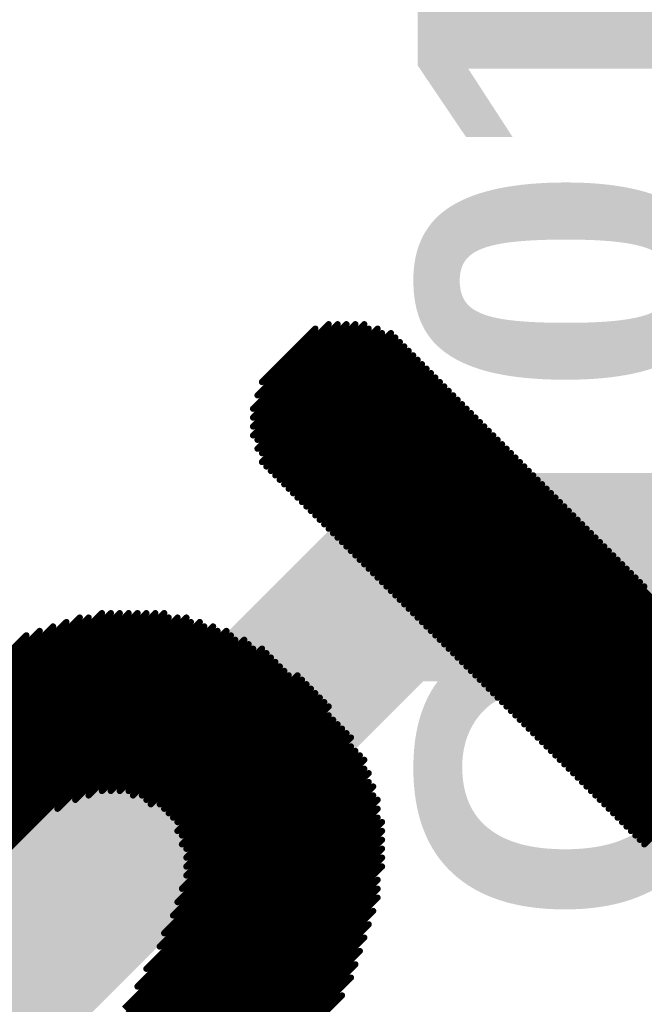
# Model space of a CAD drawing. Header units: inches. Extents: x -60 to 68, y -60 to 60.
# Tile 36 of 78: x -35.02 to -32.49, y 35.94 to 39.91. Entities that reach past the tile are written whole.
import ezdxf

# ---------------------------------------------------------------- set-up
doc = ezdxf.new("R2010")
doc.units = ezdxf.units.IN
for name, color, linetype in [('Bottom Overlay', 54, 'Continuous'), ('PENTA', 56, 'Continuous'), ('Top Copper', 1, 'Continuous'), ('Top Overlay', 2, 'Continuous')]:
    doc.layers.add(name, color=color, linetype=linetype)
doc.styles.add('Arial_Bold', font='txt', dxfattribs={"height": 0.2})

# ---------------------------------------------------------------- blocks, each defined once
blk = doc.blocks.new('LOGO_MSM_B_74')
at = {"layer": 'Bottom Overlay'}
for points in [[(3.6957, 1.7018, 0.0254, 0.0254, 0), (4.1021, 1.7018, 0.0254, 0.0254, 0)], [(3.7465, 1.7272, 0.0254, 0.0254, 0), (4.0513, 1.7272, 0.0254, 0.0254, 0)], [(1.0541, 1.6764, 0.0254, 0.0254, 0), (2.3495, 1.6764, 0.0254, 0.0254, 0)], [(3.6449, 1.6764, 0.0254, 0.0254, 0), (4.1275, 1.6764, 0.0254, 0.0254, 0)], [(0.9017, 1.6256, 0.0254, 0.0254, 0), (2.4511, 1.6256, 0.0254, 0.0254, 0)], [(0.9779, 1.651, 0.0254, 0.0254, 0), (2.4003, 1.651, 0.0254, 0.0254, 0)], [(3.5941, 1.6256, 0.0254, 0.0254, 0), (4.1783, 1.6256, 0.0254, 0.0254, 0)], [(3.6195, 1.651, 0.0254, 0.0254, 0), (4.1529, 1.651, 0.0254, 0.0254, 0)], [(0.8509, 1.6002, 0.0254, 0.0254, 0), (2.5019, 1.6002, 0.0254, 0.0254, 0)], [(3.5687, 1.6002, 0.0254, 0.0254, 0), (4.2037, 1.6002, 0.0254, 0.0254, 0)], [(0.7239, 1.5494, 0.0254, 0.0254, 0), (2.5781, 1.5494, 0.0254, 0.0254, 0)], [(0.8001, 1.5748, 0.0254, 0.0254, 0), (2.5527, 1.5748, 0.0254, 0.0254, 0)], [(3.5433, 1.5494, 0.0254, 0.0254, 0), (4.2291, 1.5494, 0.0254, 0.0254, 0)], [(3.5687, 1.5748, 0.0254, 0.0254, 0), (4.2037, 1.5748, 0.0254, 0.0254, 0)], [(0.6731, 1.524, 0.0254, 0.0254, 0), (2.6289, 1.524, 0.0254, 0.0254, 0)], [(3.5433, 1.524, 0.0254, 0.0254, 0), (4.2291, 1.524, 0.0254, 0.0254, 0)], [(0.5969, 1.4732, 0.0254, 0.0254, 0), (2.6797, 1.4732, 0.0254, 0.0254, 0)], [(0.6477, 1.4986, 0.0254, 0.0254, 0), (2.6543, 1.4986, 0.0254, 0.0254, 0)], [(3.5179, 1.4986, 0.0254, 0.0254, 0), (4.2545, 1.4986, 0.0254, 0.0254, 0)], [(3.5179, 1.4732, 0.0254, 0.0254, 0), (4.2545, 1.4732, 0.0254, 0.0254, 0)], [(0.5207, 1.4224, 0.0254, 0.0254, 0), (2.7305, 1.4224, 0.0254, 0.0254, 0)], [(0.5461, 1.4478, 0.0254, 0.0254, 0), (2.7051, 1.4478, 0.0254, 0.0254, 0)], [(3.5179, 1.4478, 0.0254, 0.0254, 0), (4.2545, 1.4478, 0.0254, 0.0254, 0)], [(3.5179, 1.4224, 0.0254, 0.0254, 0), (4.2545, 1.4224, 0.0254, 0.0254, 0)], [(0.4699, 1.397, 0.0254, 0.0254, 0), (2.7559, 1.397, 0.0254, 0.0254, 0)], [(3.5179, 1.397, 0.0254, 0.0254, 0), (4.2545, 1.397, 0.0254, 0.0254, 0)], [(0.3937, 1.3462, 0.0254, 0.0254, 0), (2.8067, 1.3462, 0.0254, 0.0254, 0)], [(0.4445, 1.3716, 0.0254, 0.0254, 0), (2.7813, 1.3716, 0.0254, 0.0254, 0)], [(3.5179, 1.3716, 0.0254, 0.0254, 0), (4.2545, 1.3716, 0.0254, 0.0254, 0)], [(3.5179, 1.3462, 0.0254, 0.0254, 0), (4.2545, 1.3462, 0.0254, 0.0254, 0)], [(0.3683, 1.3208, 0.0254, 0.0254, 0), (2.8067, 1.3208, 0.0254, 0.0254, 0)], [(3.5179, 1.3208, 0.0254, 0.0254, 0), (4.2545, 1.3208, 0.0254, 0.0254, 0)], [(0.3429, 1.2954, 0.0254, 0.0254, 0), (2.8321, 1.2954, 0.0254, 0.0254, 0)], [(0.3429, 1.27, 0.0254, 0.0254, 0), (2.8575, 1.27, 0.0254, 0.0254, 0)], [(3.5179, 1.2954, 0.0254, 0.0254, 0), (4.2545, 1.2954, 0.0254, 0.0254, 0)], [(3.5179, 1.27, 0.0254, 0.0254, 0), (4.2545, 1.27, 0.0254, 0.0254, 0)], [(0.3175, 1.2446, 0.0254, 0.0254, 0), (2.8575, 1.2446, 0.0254, 0.0254, 0)], [(3.5179, 1.2446, 0.0254, 0.0254, 0), (4.2545, 1.2446, 0.0254, 0.0254, 0)], [(0.2921, 1.1938, 0.0254, 0.0254, 0), (2.8829, 1.1938, 0.0254, 0.0254, 0)], [(0.3175, 1.2192, 0.0254, 0.0254, 0), (2.8829, 1.2192, 0.0254, 0.0254, 0)], [(3.5179, 1.2192, 0.0254, 0.0254, 0), (4.2545, 1.2192, 0.0254, 0.0254, 0)], [(3.5179, 1.1938, 0.0254, 0.0254, 0), (4.2545, 1.1938, 0.0254, 0.0254, 0)], [(0.2921, 1.1684, 0.0254, 0.0254, 0), (2.9083, 1.1684, 0.0254, 0.0254, 0)], [(0.2921, 1.143, 0.0254, 0.0254, 0), (2.9083, 1.143, 0.0254, 0.0254, 0)], [(3.5179, 1.1684, 0.0254, 0.0254, 0), (4.2545, 1.1684, 0.0254, 0.0254, 0)], [(3.5179, 1.143, 0.0254, 0.0254, 0), (4.2545, 1.143, 0.0254, 0.0254, 0)], [(0.2921, 1.1176, 0.0254, 0.0254, 0), (2.9337, 1.1176, 0.0254, 0.0254, 0)], [(3.5179, 1.1176, 0.0254, 0.0254, 0), (4.2545, 1.1176, 0.0254, 0.0254, 0)], [(1.9431, 1.0922, 0.0254, 0.0254, 0), (2.9337, 1.0922, 0.0254, 0.0254, 0)], [(2.0193, 1.0668, 0.0254, 0.0254, 0), (2.9337, 1.0668, 0.0254, 0.0254, 0)], [(3.5179, 1.0922, 0.0254, 0.0254, 0), (4.2545, 1.0922, 0.0254, 0.0254, 0)], [(3.5179, 1.0668, 0.0254, 0.0254, 0), (4.2545, 1.0668, 0.0254, 0.0254, 0)], [(2.0701, 1.0414, 0.0254, 0.0254, 0), (2.9591, 1.0414, 0.0254, 0.0254, 0)], [(3.5179, 1.0414, 0.0254, 0.0254, 0), (4.2545, 1.0414, 0.0254, 0.0254, 0)], [(2.1209, 1.016, 0.0254, 0.0254, 0), (2.9591, 1.016, 0.0254, 0.0254, 0)], [(2.1463, 0.9906, 0.0254, 0.0254, 0), (2.9591, 0.9906, 0.0254, 0.0254, 0)], [(3.5179, 1.016, 0.0254, 0.0254, 0), (4.2545, 1.016, 0.0254, 0.0254, 0)], [(3.5179, 0.9906, 0.0254, 0.0254, 0), (4.2545, 0.9906, 0.0254, 0.0254, 0)], [(2.1717, 0.9652, 0.0254, 0.0254, 0), (2.9845, 0.9652, 0.0254, 0.0254, 0)], [(3.5179, 0.9652, 0.0254, 0.0254, 0), (4.2545, 0.9652, 0.0254, 0.0254, 0)], [(2.1971, 0.9398, 0.0254, 0.0254, 0), (2.9845, 0.9398, 0.0254, 0.0254, 0)], [(2.1971, 0.9144, 0.0254, 0.0254, 0), (2.9845, 0.9144, 0.0254, 0.0254, 0)], [(3.5179, 0.9398, 0.0254, 0.0254, 0), (4.2545, 0.9398, 0.0254, 0.0254, 0)], [(3.5179, 0.9144, 0.0254, 0.0254, 0), (4.2545, 0.9144, 0.0254, 0.0254, 0)], [(2.2225, 0.889, 0.0254, 0.0254, 0), (2.9845, 0.889, 0.0254, 0.0254, 0)], [(2.2225, 0.8636, 0.0254, 0.0254, 0), (2.9845, 0.8636, 0.0254, 0.0254, 0)], [(3.5179, 0.889, 0.0254, 0.0254, 0), (4.2545, 0.889, 0.0254, 0.0254, 0)], [(3.5179, 0.8636, 0.0254, 0.0254, 0), (4.2545, 0.8636, 0.0254, 0.0254, 0)], [(2.2225, 0.8382, 0.0254, 0.0254, 0), (2.9845, 0.8382, 0.0254, 0.0254, 0)], [(3.5179, 0.8382, 0.0254, 0.0254, 0), (4.2545, 0.8382, 0.0254, 0.0254, 0)], [(2.2479, 0.8128, 0.0254, 0.0254, 0), (2.9845, 0.8128, 0.0254, 0.0254, 0)], [(2.2479, 0.7874, 0.0254, 0.0254, 0), (3.0099, 0.7874, 0.0254, 0.0254, 0)], [(3.5179, 0.8128, 0.0254, 0.0254, 0), (4.2545, 0.8128, 0.0254, 0.0254, 0)], [(3.5179, 0.7874, 0.0254, 0.0254, 0), (4.2545, 0.7874, 0.0254, 0.0254, 0)], [(2.2479, 0.762, 0.0254, 0.0254, 0), (3.0099, 0.762, 0.0254, 0.0254, 0)], [(3.5179, 0.762, 0.0254, 0.0254, 0), (4.2545, 0.762, 0.0254, 0.0254, 0)], [(2.2479, 0.7366, 0.0254, 0.0254, 0), (3.0099, 0.7366, 0.0254, 0.0254, 0)], [(2.2479, 0.7112, 0.0254, 0.0254, 0), (3.0099, 0.7112, 0.0254, 0.0254, 0)], [(3.5179, 0.7366, 0.0254, 0.0254, 0), (4.2545, 0.7366, 0.0254, 0.0254, 0)], [(3.5179, 0.7112, 0.0254, 0.0254, 0), (4.2545, 0.7112, 0.0254, 0.0254, 0)], [(2.2225, 0.6858, 0.0254, 0.0254, 0), (3.0099, 0.6858, 0.0254, 0.0254, 0)], [(3.5179, 0.6858, 0.0254, 0.0254, 0), (4.2545, 0.6858, 0.0254, 0.0254, 0)], [(2.1971, 0.635, 0.0254, 0.0254, 0), (3.0099, 0.635, 0.0254, 0.0254, 0)], [(2.2225, 0.6604, 0.0254, 0.0254, 0), (3.0099, 0.6604, 0.0254, 0.0254, 0)], [(3.5179, 0.6604, 0.0254, 0.0254, 0), (4.2545, 0.6604, 0.0254, 0.0254, 0)], [(3.5179, 0.635, 0.0254, 0.0254, 0), (4.2545, 0.635, 0.0254, 0.0254, 0)], [(2.1717, 0.5842, 0.0254, 0.0254, 0), (2.9845, 0.5842, 0.0254, 0.0254, 0)], [(2.1971, 0.6096, 0.0254, 0.0254, 0), (3.0099, 0.6096, 0.0254, 0.0254, 0)], [(3.5179, 0.6096, 0.0254, 0.0254, 0), (4.2545, 0.6096, 0.0254, 0.0254, 0)], [(3.5179, 0.5842, 0.0254, 0.0254, 0), (4.2545, 0.5842, 0.0254, 0.0254, 0)], [(2.1463, 0.5588, 0.0254, 0.0254, 0), (2.9845, 0.5588, 0.0254, 0.0254, 0)], [(3.5179, 0.5588, 0.0254, 0.0254, 0), (4.2545, 0.5588, 0.0254, 0.0254, 0)], [(2.0701, 0.508, 0.0254, 0.0254, 0), (2.9845, 0.508, 0.0254, 0.0254, 0)], [(2.1209, 0.5334, 0.0254, 0.0254, 0), (2.9845, 0.5334, 0.0254, 0.0254, 0)], [(3.5179, 0.5334, 0.0254, 0.0254, 0), (4.2545, 0.5334, 0.0254, 0.0254, 0)], [(3.5179, 0.508, 0.0254, 0.0254, 0), (4.2545, 0.508, 0.0254, 0.0254, 0)], [(2.0193, 0.4826, 0.0254, 0.0254, 0), (2.9845, 0.4826, 0.0254, 0.0254, 0)], [(3.5179, 0.4826, 0.0254, 0.0254, 0), (4.2545, 0.4826, 0.0254, 0.0254, 0)], [(1.8923, 0.4318, 0.0254, 0.0254, 0), (2.9591, 0.4318, 0.0254, 0.0254, 0)], [(1.9685, 0.4572, 0.0254, 0.0254, 0), (2.9845, 0.4572, 0.0254, 0.0254, 0)], [(3.5179, 0.4572, 0.0254, 0.0254, 0), (4.2545, 0.4572, 0.0254, 0.0254, 0)], [(3.5179, 0.4318, 0.0254, 0.0254, 0), (4.2545, 0.4318, 0.0254, 0.0254, 0)], [(1.8415, 0.4064, 0.0254, 0.0254, 0), (2.9591, 0.4064, 0.0254, 0.0254, 0)], [(3.5179, 0.4064, 0.0254, 0.0254, 0), (4.2545, 0.4064, 0.0254, 0.0254, 0)], [(1.6637, 0.3556, 0.0254, 0.0254, 0), (2.9591, 0.3556, 0.0254, 0.0254, 0)], [(1.7399, 0.381, 0.0254, 0.0254, 0), (2.9591, 0.381, 0.0254, 0.0254, 0)], [(3.5179, 0.381, 0.0254, 0.0254, 0), (4.2545, 0.381, 0.0254, 0.0254, 0)], [(3.5179, 0.3556, 0.0254, 0.0254, 0), (4.2545, 0.3556, 0.0254, 0.0254, 0)], [(1.5621, 0.3302, 0.0254, 0.0254, 0), (2.9337, 0.3302, 0.0254, 0.0254, 0)], [(3.5179, 0.3302, 0.0254, 0.0254, 0), (4.2545, 0.3302, 0.0254, 0.0254, 0)], [(1.3843, 0.2794, 0.0254, 0.0254, 0), (2.9083, 0.2794, 0.0254, 0.0254, 0)], [(1.4605, 0.3048, 0.0254, 0.0254, 0), (2.9337, 0.3048, 0.0254, 0.0254, 0)], [(3.5179, 0.3048, 0.0254, 0.0254, 0), (4.2545, 0.3048, 0.0254, 0.0254, 0)], [(3.5179, 0.2794, 0.0254, 0.0254, 0), (4.2545, 0.2794, 0.0254, 0.0254, 0)], [(1.2065, 0.2286, 0.0254, 0.0254, 0), (2.8829, 0.2286, 0.0254, 0.0254, 0)], [(1.2827, 0.254, 0.0254, 0.0254, 0), (2.9083, 0.254, 0.0254, 0.0254, 0)], [(3.5179, 0.254, 0.0254, 0.0254, 0), (4.2545, 0.254, 0.0254, 0.0254, 0)], [(3.5179, 0.2286, 0.0254, 0.0254, 0), (4.2545, 0.2286, 0.0254, 0.0254, 0)], [(1.1303, 0.2032, 0.0254, 0.0254, 0), (2.8829, 0.2032, 0.0254, 0.0254, 0)], [(3.5179, 0.2032, 0.0254, 0.0254, 0), (4.2545, 0.2032, 0.0254, 0.0254, 0)], [(1.0033, 0.1524, 0.0254, 0.0254, 0), (2.8321, 0.1524, 0.0254, 0.0254, 0)], [(1.0541, 0.1778, 0.0254, 0.0254, 0), (2.8575, 0.1778, 0.0254, 0.0254, 0)], [(3.5179, 0.1778, 0.0254, 0.0254, 0), (4.2545, 0.1778, 0.0254, 0.0254, 0)], [(3.5179, 0.1524, 0.0254, 0.0254, 0), (4.2545, 0.1524, 0.0254, 0.0254, 0)], [(0.9271, 0.127, 0.0254, 0.0254, 0), (2.8321, 0.127, 0.0254, 0.0254, 0)], [(3.5179, 0.127, 0.0254, 0.0254, 0), (4.2545, 0.127, 0.0254, 0.0254, 0)], [(0.8255, 0.0762, 0.0254, 0.0254, 0), (2.7813, 0.0762, 0.0254, 0.0254, 0)], [(0.8763, 0.1016, 0.0254, 0.0254, 0), (2.8067, 0.1016, 0.0254, 0.0254, 0)], [(3.5179, 0.1016, 0.0254, 0.0254, 0), (4.2545, 0.1016, 0.0254, 0.0254, 0)], [(3.5179, 0.0762, 0.0254, 0.0254, 0), (4.2545, 0.0762, 0.0254, 0.0254, 0)], [(0.8001, 0.0508, 0.0254, 0.0254, 0), (2.7559, 0.0508, 0.0254, 0.0254, 0)], [(3.5179, 0.0508, 0.0254, 0.0254, 0), (4.2545, 0.0508, 0.0254, 0.0254, 0)], [(0.7239, 0, 0.0254, 0.0254, 0), (2.7051, 0, 0.0254, 0.0254, 0)], [(0.7493, 0.0254, 0.0254, 0.0254, 0), (2.7305, 0.0254, 0.0254, 0.0254, 0)], [(3.5179, 0.0254, 0.0254, 0.0254, 0), (4.2545, 0.0254, 0.0254, 0.0254, 0)], [(3.5179, 0, 0.0254, 0.0254, 0), (4.2545, 0, 0.0254, 0.0254, 0)], [(0.6477, -0.0508, 0.0254, 0.0254, 0), (2.6289, -0.0508, 0.0254, 0.0254, 0)], [(0.6731, -0.0254, 0.0254, 0.0254, 0), (2.6543, -0.0254, 0.0254, 0.0254, 0)], [(3.5179, -0.0254, 0.0254, 0.0254, 0), (4.2545, -0.0254, 0.0254, 0.0254, 0)], [(3.5179, -0.0508, 0.0254, 0.0254, 0), (4.2545, -0.0508, 0.0254, 0.0254, 0)], [(0.6223, -0.0762, 0.0254, 0.0254, 0), (2.6035, -0.0762, 0.0254, 0.0254, 0)], [(3.5179, -0.0762, 0.0254, 0.0254, 0), (4.2545, -0.0762, 0.0254, 0.0254, 0)], [(0.5715, -0.127, 0.0254, 0.0254, 0), (2.5019, -0.127, 0.0254, 0.0254, 0)], [(0.5969, -0.1016, 0.0254, 0.0254, 0), (2.5527, -0.1016, 0.0254, 0.0254, 0)], [(3.5179, -0.1016, 0.0254, 0.0254, 0), (4.2545, -0.1016, 0.0254, 0.0254, 0)], [(3.5179, -0.127, 0.0254, 0.0254, 0), (4.2545, -0.127, 0.0254, 0.0254, 0)], [(0.5715, -0.1524, 0.0254, 0.0254, 0), (2.4511, -0.1524, 0.0254, 0.0254, 0)], [(3.5179, -0.1524, 0.0254, 0.0254, 0), (4.2545, -0.1524, 0.0254, 0.0254, 0)], [(0.5207, -0.2032, 0.0254, 0.0254, 0), (2.3495, -0.2032, 0.0254, 0.0254, 0)], [(0.5461, -0.1778, 0.0254, 0.0254, 0), (2.4003, -0.1778, 0.0254, 0.0254, 0)], [(3.5179, -0.1778, 0.0254, 0.0254, 0), (4.2545, -0.1778, 0.0254, 0.0254, 0)], [(3.5179, -0.2032, 0.0254, 0.0254, 0), (4.2545, -0.2032, 0.0254, 0.0254, 0)], [(0.5207, -0.2286, 0.0254, 0.0254, 0), (2.2987, -0.2286, 0.0254, 0.0254, 0)], [(3.5179, -0.2286, 0.0254, 0.0254, 0), (4.2545, -0.2286, 0.0254, 0.0254, 0)], [(0.4953, -0.254, 0.0254, 0.0254, 0), (2.2225, -0.254, 0.0254, 0.0254, 0)], [(3.5179, -0.254, 0.0254, 0.0254, 0), (4.2545, -0.254, 0.0254, 0.0254, 0)], [(3.5179, -0.2794, 0.0254, 0.0254, 0), (4.2545, -0.2794, 0.0254, 0.0254, 0)], [(3.5179, -0.3048, 0.0254, 0.0254, 0), (5.0927, -0.3048, 0.0254, 0.0254, 0)], [(3.5179, -0.3302, 0.0254, 0.0254, 0), (5.0927, -0.3302, 0.0254, 0.0254, 0)], [(3.5179, -0.3556, 0.0254, 0.0254, 0), (5.0673, -0.3556, 0.0254, 0.0254, 0)], [(3.5179, -0.381, 0.0254, 0.0254, 0), (5.0419, -0.381, 0.0254, 0.0254, 0)], [(3.5179, -0.4064, 0.0254, 0.0254, 0), (5.0419, -0.4064, 0.0254, 0.0254, 0)], [(3.5179, -0.4318, 0.0254, 0.0254, 0), (5.0165, -0.4318, 0.0254, 0.0254, 0)], [(3.5179, -0.4572, 0.0254, 0.0254, 0), (4.9911, -0.4572, 0.0254, 0.0254, 0)], [(3.5179, -0.4826, 0.0254, 0.0254, 0), (4.9911, -0.4826, 0.0254, 0.0254, 0)], [(3.5179, -0.508, 0.0254, 0.0254, 0), (4.9657, -0.508, 0.0254, 0.0254, 0)], [(3.5179, -0.5334, 0.0254, 0.0254, 0), (4.9657, -0.5334, 0.0254, 0.0254, 0)], [(3.5179, -0.5588, 0.0254, 0.0254, 0), (4.9403, -0.5588, 0.0254, 0.0254, 0)], [(3.5179, -0.5842, 0.0254, 0.0254, 0), (4.9149, -0.5842, 0.0254, 0.0254, 0)], [(3.5179, -0.6096, 0.0254, 0.0254, 0), (4.9149, -0.6096, 0.0254, 0.0254, 0)], [(3.5179, -0.635, 0.0254, 0.0254, 0), (4.8895, -0.635, 0.0254, 0.0254, 0)], [(3.5179, -0.6604, 0.0254, 0.0254, 0), (4.8895, -0.6604, 0.0254, 0.0254, 0)], [(3.5179, -0.6858, 0.0254, 0.0254, 0), (4.8641, -0.6858, 0.0254, 0.0254, 0)]]:
    blk.add_lwpolyline(points, format="xyseb", dxfattribs=at)
for points in [[(3.6894, 1.7018, 0.0127, 0.0127, 1), (3.702, 1.7018, 0.0127, 0.0127, 1)], [(3.7401, 1.7272, 0.0127, 0.0127, 1), (3.7529, 1.7272, 0.0127, 0.0127, 1)], [(4.045, 1.7272, 0.0127, 0.0127, 1), (4.0576, 1.7272, 0.0127, 0.0127, 1)], [(4.0957, 1.7018, 0.0127, 0.0127, 1), (4.1084, 1.7018, 0.0127, 0.0127, 1)], [(2.3432, 1.6764, 0.0127, 0.0127, 1), (2.3559, 1.6764, 0.0127, 0.0127, 1)], [(3.6385, 1.6764, 0.0127, 0.0127, 1), (3.6513, 1.6764, 0.0127, 0.0127, 1)], [(4.1212, 1.6764, 0.0127, 0.0127, 1), (4.1338, 1.6764, 0.0127, 0.0127, 1)], [(2.3939, 1.651, 0.0127, 0.0127, 1), (2.4066, 1.651, 0.0127, 0.0127, 1)], [(2.4447, 1.6256, 0.0127, 0.0127, 1), (2.4575, 1.6256, 0.0127, 0.0127, 1)], [(3.5877, 1.6256, 0.0127, 0.0127, 1), (3.6004, 1.6256, 0.0127, 0.0127, 1)], [(3.6132, 1.651, 0.0127, 0.0127, 1), (3.6258, 1.651, 0.0127, 0.0127, 1)], [(4.1466, 1.651, 0.0127, 0.0127, 1), (4.1593, 1.651, 0.0127, 0.0127, 1)], [(4.1719, 1.6256, 0.0127, 0.0127, 1), (4.1847, 1.6256, 0.0127, 0.0127, 1)], [(2.4956, 1.6002, 0.0127, 0.0127, 1), (2.5082, 1.6002, 0.0127, 0.0127, 1)], [(3.5623, 1.6002, 0.0127, 0.0127, 1), (3.5751, 1.6002, 0.0127, 0.0127, 1)], [(4.1974, 1.6002, 0.0127, 0.0127, 1), (4.21, 1.6002, 0.0127, 0.0127, 1)], [(2.5463, 1.5748, 0.0127, 0.0127, 1), (2.5591, 1.5748, 0.0127, 0.0127, 1)], [(2.5718, 1.5494, 0.0127, 0.0127, 1), (2.5844, 1.5494, 0.0127, 0.0127, 1)], [(3.537, 1.5494, 0.0127, 0.0127, 1), (3.5497, 1.5494, 0.0127, 0.0127, 1)], [(3.5623, 1.5748, 0.0127, 0.0127, 1), (3.5751, 1.5748, 0.0127, 0.0127, 1)], [(4.1974, 1.5748, 0.0127, 0.0127, 1), (4.21, 1.5748, 0.0127, 0.0127, 1)], [(4.2227, 1.5494, 0.0127, 0.0127, 1), (4.2355, 1.5494, 0.0127, 0.0127, 1)], [(2.6225, 1.524, 0.0127, 0.0127, 1), (2.6353, 1.524, 0.0127, 0.0127, 1)], [(3.537, 1.524, 0.0127, 0.0127, 1), (3.5497, 1.524, 0.0127, 0.0127, 1)], [(4.2227, 1.524, 0.0127, 0.0127, 1), (4.2355, 1.524, 0.0127, 0.0127, 1)], [(2.648, 1.4986, 0.0127, 0.0127, 1), (2.6607, 1.4986, 0.0127, 0.0127, 1)], [(2.6734, 1.4732, 0.0127, 0.0127, 1), (2.686, 1.4732, 0.0127, 0.0127, 1)], [(3.5116, 1.4986, 0.0127, 0.0127, 1), (3.5242, 1.4986, 0.0127, 0.0127, 1)], [(3.5116, 1.4732, 0.0127, 0.0127, 1), (3.5242, 1.4732, 0.0127, 0.0127, 1)], [(4.2481, 1.4986, 0.0127, 0.0127, 1), (4.2608, 1.4986, 0.0127, 0.0127, 1)], [(4.2481, 1.4732, 0.0127, 0.0127, 1), (4.2608, 1.4732, 0.0127, 0.0127, 1)], [(2.6987, 1.4478, 0.0127, 0.0127, 1), (2.7115, 1.4478, 0.0127, 0.0127, 1)], [(2.7241, 1.4224, 0.0127, 0.0127, 1), (2.7369, 1.4224, 0.0127, 0.0127, 1)], [(3.5116, 1.4478, 0.0127, 0.0127, 1), (3.5242, 1.4478, 0.0127, 0.0127, 1)], [(3.5116, 1.4224, 0.0127, 0.0127, 1), (3.5242, 1.4224, 0.0127, 0.0127, 1)], [(4.2481, 1.4478, 0.0127, 0.0127, 1), (4.2608, 1.4478, 0.0127, 0.0127, 1)], [(4.2481, 1.4224, 0.0127, 0.0127, 1), (4.2608, 1.4224, 0.0127, 0.0127, 1)], [(2.7496, 1.397, 0.0127, 0.0127, 1), (2.7622, 1.397, 0.0127, 0.0127, 1)], [(3.5116, 1.397, 0.0127, 0.0127, 1), (3.5242, 1.397, 0.0127, 0.0127, 1)], [(4.2481, 1.397, 0.0127, 0.0127, 1), (4.2608, 1.397, 0.0127, 0.0127, 1)], [(2.775, 1.3716, 0.0127, 0.0127, 1), (2.7877, 1.3716, 0.0127, 0.0127, 1)], [(2.8003, 1.3462, 0.0127, 0.0127, 1), (2.8131, 1.3462, 0.0127, 0.0127, 1)], [(3.5116, 1.3716, 0.0127, 0.0127, 1), (3.5242, 1.3716, 0.0127, 0.0127, 1)], [(3.5115, 1.3462, 0.0127, 0.0127, 1), (3.5242, 1.3462, 0.0127, 0.0127, 1)], [(4.2481, 1.3716, 0.0127, 0.0127, 1), (4.2608, 1.3716, 0.0127, 0.0127, 1)], [(4.2481, 1.3462, 0.0127, 0.0127, 1), (4.2608, 1.3462, 0.0127, 0.0127, 1)], [(2.8003, 1.3208, 0.0127, 0.0127, 1), (2.8131, 1.3208, 0.0127, 0.0127, 1)], [(3.5115, 1.3208, 0.0127, 0.0127, 1), (3.5242, 1.3208, 0.0127, 0.0127, 1)], [(4.2481, 1.3208, 0.0127, 0.0127, 1), (4.2608, 1.3208, 0.0127, 0.0127, 1)], [(2.8258, 1.2954, 0.0127, 0.0127, 1), (2.8385, 1.2954, 0.0127, 0.0127, 1)], [(2.8512, 1.27, 0.0127, 0.0127, 1), (2.8639, 1.27, 0.0127, 0.0127, 1)], [(3.5115, 1.2954, 0.0127, 0.0127, 1), (3.5242, 1.2954, 0.0127, 0.0127, 1)], [(3.5116, 1.27, 0.0127, 0.0127, 1), (3.5242, 1.27, 0.0127, 0.0127, 1)], [(4.2481, 1.2954, 0.0127, 0.0127, 1), (4.2608, 1.2954, 0.0127, 0.0127, 1)], [(4.2481, 1.27, 0.0127, 0.0127, 1), (4.2608, 1.27, 0.0127, 0.0127, 1)], [(2.8512, 1.2446, 0.0127, 0.0127, 1), (2.8638, 1.2446, 0.0127, 0.0127, 1)], [(3.5116, 1.2446, 0.0127, 0.0127, 1), (3.5242, 1.2446, 0.0127, 0.0127, 1)], [(4.2481, 1.2446, 0.0127, 0.0127, 1), (4.2608, 1.2446, 0.0127, 0.0127, 1)], [(2.8765, 1.2192, 0.0127, 0.0127, 1), (2.8893, 1.2192, 0.0127, 0.0127, 1)], [(2.8765, 1.1938, 0.0127, 0.0127, 1), (2.8893, 1.1938, 0.0127, 0.0127, 1)], [(3.5116, 1.2192, 0.0127, 0.0127, 1), (3.5242, 1.2192, 0.0127, 0.0127, 1)], [(3.5116, 1.1938, 0.0127, 0.0127, 1), (3.5242, 1.1938, 0.0127, 0.0127, 1)], [(4.2481, 1.2192, 0.0127, 0.0127, 1), (4.2608, 1.2192, 0.0127, 0.0127, 1)], [(4.2481, 1.1938, 0.0127, 0.0127, 1), (4.2608, 1.1938, 0.0127, 0.0127, 1)], [(2.9019, 1.1684, 0.0127, 0.0127, 1), (2.9146, 1.1684, 0.0127, 0.0127, 1)], [(2.9019, 1.143, 0.0127, 0.0127, 1), (2.9146, 1.143, 0.0127, 0.0127, 1)], [(3.5116, 1.1684, 0.0127, 0.0127, 1), (3.5242, 1.1684, 0.0127, 0.0127, 1)], [(3.5116, 1.143, 0.0127, 0.0127, 1), (3.5242, 1.143, 0.0127, 0.0127, 1)], [(4.2481, 1.1684, 0.0127, 0.0127, 1), (4.2608, 1.1684, 0.0127, 0.0127, 1)], [(4.2481, 1.143, 0.0127, 0.0127, 1), (4.2608, 1.143, 0.0127, 0.0127, 1)], [(2.9274, 1.1176, 0.0127, 0.0127, 1), (2.94, 1.1176, 0.0127, 0.0127, 1)], [(3.5116, 1.1176, 0.0127, 0.0127, 1), (3.5242, 1.1176, 0.0127, 0.0127, 1)], [(4.2481, 1.1176, 0.0127, 0.0127, 1), (4.2608, 1.1176, 0.0127, 0.0127, 1)], [(1.9367, 1.0922, 0.0127, 0.0127, 1), (1.9494, 1.0922, 0.0127, 0.0127, 1)], [(2.013, 1.0668, 0.0127, 0.0127, 1), (2.0257, 1.0668, 0.0127, 0.0127, 1)], [(2.9274, 1.0922, 0.0127, 0.0127, 1), (2.94, 1.0922, 0.0127, 0.0127, 1)], [(2.9274, 1.0668, 0.0127, 0.0127, 1), (2.94, 1.0668, 0.0127, 0.0127, 1)], [(3.5116, 1.0922, 0.0127, 0.0127, 1), (3.5242, 1.0922, 0.0127, 0.0127, 1)], [(3.5116, 1.0668, 0.0127, 0.0127, 1), (3.5242, 1.0668, 0.0127, 0.0127, 1)], [(4.2481, 1.0922, 0.0127, 0.0127, 1), (4.2608, 1.0922, 0.0127, 0.0127, 1)], [(4.2481, 1.0668, 0.0127, 0.0127, 1), (4.2608, 1.0668, 0.0127, 0.0127, 1)], [(2.0638, 1.0414, 0.0127, 0.0127, 1), (2.0764, 1.0414, 0.0127, 0.0127, 1)], [(2.9527, 1.0414, 0.0127, 0.0127, 1), (2.9655, 1.0414, 0.0127, 0.0127, 1)], [(3.5116, 1.0414, 0.0127, 0.0127, 1), (3.5242, 1.0414, 0.0127, 0.0127, 1)], [(4.2481, 1.0414, 0.0127, 0.0127, 1), (4.2608, 1.0414, 0.0127, 0.0127, 1)], [(2.1145, 1.016, 0.0127, 0.0127, 1), (2.1273, 1.016, 0.0127, 0.0127, 1)], [(2.1399, 0.9906, 0.0127, 0.0127, 1), (2.1526, 0.9906, 0.0127, 0.0127, 1)], [(2.9527, 1.016, 0.0127, 0.0127, 1), (2.9655, 1.016, 0.0127, 0.0127, 1)], [(2.9527, 0.9906, 0.0127, 0.0127, 1), (2.9655, 0.9906, 0.0127, 0.0127, 1)], [(3.5116, 1.016, 0.0127, 0.0127, 1), (3.5242, 1.016, 0.0127, 0.0127, 1)], [(3.5116, 0.9906, 0.0127, 0.0127, 1), (3.5242, 0.9906, 0.0127, 0.0127, 1)], [(4.2481, 1.016, 0.0127, 0.0127, 1), (4.2608, 1.016, 0.0127, 0.0127, 1)], [(4.2481, 0.9906, 0.0127, 0.0127, 1), (4.2608, 0.9906, 0.0127, 0.0127, 1)], [(2.1654, 0.9652, 0.0127, 0.0127, 1), (2.178, 0.9652, 0.0127, 0.0127, 1)], [(2.9781, 0.9652, 0.0127, 0.0127, 1), (2.9909, 0.9652, 0.0127, 0.0127, 1)], [(3.5115, 0.9652, 0.0127, 0.0127, 1), (3.5242, 0.9652, 0.0127, 0.0127, 1)], [(4.2481, 0.9652, 0.0127, 0.0127, 1), (4.2608, 0.9652, 0.0127, 0.0127, 1)], [(2.1907, 0.9398, 0.0127, 0.0127, 1), (2.2035, 0.9398, 0.0127, 0.0127, 1)], [(2.1907, 0.9144, 0.0127, 0.0127, 1), (2.2035, 0.9144, 0.0127, 0.0127, 1)], [(2.9781, 0.9398, 0.0127, 0.0127, 1), (2.9909, 0.9398, 0.0127, 0.0127, 1)], [(2.9781, 0.9144, 0.0127, 0.0127, 1), (2.9909, 0.9144, 0.0127, 0.0127, 1)], [(3.5115, 0.9398, 0.0127, 0.0127, 1), (3.5242, 0.9398, 0.0127, 0.0127, 1)], [(3.5115, 0.9144, 0.0127, 0.0127, 1), (3.5242, 0.9144, 0.0127, 0.0127, 1)], [(4.2481, 0.9398, 0.0127, 0.0127, 1), (4.2608, 0.9398, 0.0127, 0.0127, 1)], [(4.2481, 0.9144, 0.0127, 0.0127, 1), (4.2608, 0.9144, 0.0127, 0.0127, 1)], [(2.2161, 0.889, 0.0127, 0.0127, 1), (2.2288, 0.889, 0.0127, 0.0127, 1)], [(2.2161, 0.8636, 0.0127, 0.0127, 1), (2.2288, 0.8636, 0.0127, 0.0127, 1)], [(2.9781, 0.889, 0.0127, 0.0127, 1), (2.9909, 0.889, 0.0127, 0.0127, 1)], [(2.9781, 0.8636, 0.0127, 0.0127, 1), (2.9909, 0.8636, 0.0127, 0.0127, 1)], [(3.5116, 0.889, 0.0127, 0.0127, 1), (3.5242, 0.889, 0.0127, 0.0127, 1)], [(3.5116, 0.8636, 0.0127, 0.0127, 1), (3.5242, 0.8636, 0.0127, 0.0127, 1)], [(4.2481, 0.889, 0.0127, 0.0127, 1), (4.2608, 0.889, 0.0127, 0.0127, 1)], [(4.2481, 0.8636, 0.0127, 0.0127, 1), (4.2608, 0.8636, 0.0127, 0.0127, 1)], [(2.2161, 0.8382, 0.0127, 0.0127, 1), (2.2288, 0.8382, 0.0127, 0.0127, 1)], [(2.9781, 0.8382, 0.0127, 0.0127, 1), (2.9909, 0.8382, 0.0127, 0.0127, 1)], [(3.5116, 0.8382, 0.0127, 0.0127, 1), (3.5242, 0.8382, 0.0127, 0.0127, 1)], [(4.2481, 0.8382, 0.0127, 0.0127, 1), (4.2608, 0.8382, 0.0127, 0.0127, 1)], [(2.2416, 0.8128, 0.0127, 0.0127, 1), (2.2542, 0.8128, 0.0127, 0.0127, 1)], [(2.2416, 0.7874, 0.0127, 0.0127, 1), (2.2542, 0.7874, 0.0127, 0.0127, 1)], [(2.9781, 0.8128, 0.0127, 0.0127, 1), (2.9909, 0.8128, 0.0127, 0.0127, 1)], [(3.0036, 0.7874, 0.0127, 0.0127, 1), (3.0162, 0.7874, 0.0127, 0.0127, 1)], [(3.5116, 0.8128, 0.0127, 0.0127, 1), (3.5242, 0.8128, 0.0127, 0.0127, 1)], [(3.5116, 0.7874, 0.0127, 0.0127, 1), (3.5242, 0.7874, 0.0127, 0.0127, 1)], [(4.2481, 0.8128, 0.0127, 0.0127, 1), (4.2608, 0.8128, 0.0127, 0.0127, 1)], [(4.2481, 0.7874, 0.0127, 0.0127, 1), (4.2608, 0.7874, 0.0127, 0.0127, 1)], [(2.2416, 0.762, 0.0127, 0.0127, 1), (2.2542, 0.762, 0.0127, 0.0127, 1)], [(3.0036, 0.762, 0.0127, 0.0127, 1), (3.0163, 0.762, 0.0127, 0.0127, 1)], [(3.5116, 0.762, 0.0127, 0.0127, 1), (3.5242, 0.762, 0.0127, 0.0127, 1)], [(4.2481, 0.762, 0.0127, 0.0127, 1), (4.2608, 0.762, 0.0127, 0.0127, 1)], [(2.2416, 0.7366, 0.0127, 0.0127, 1), (2.2542, 0.7366, 0.0127, 0.0127, 1)], [(2.2416, 0.7112, 0.0127, 0.0127, 1), (2.2542, 0.7112, 0.0127, 0.0127, 1)], [(3.0036, 0.7366, 0.0127, 0.0127, 1), (3.0163, 0.7366, 0.0127, 0.0127, 1)], [(3.0036, 0.7112, 0.0127, 0.0127, 1), (3.0162, 0.7112, 0.0127, 0.0127, 1)], [(3.5116, 0.7366, 0.0127, 0.0127, 1), (3.5242, 0.7366, 0.0127, 0.0127, 1)], [(3.5116, 0.7112, 0.0127, 0.0127, 1), (3.5242, 0.7112, 0.0127, 0.0127, 1)], [(4.2481, 0.7366, 0.0127, 0.0127, 1), (4.2608, 0.7366, 0.0127, 0.0127, 1)], [(4.2481, 0.7112, 0.0127, 0.0127, 1), (4.2608, 0.7112, 0.0127, 0.0127, 1)], [(2.2161, 0.6858, 0.0127, 0.0127, 1), (2.2288, 0.6858, 0.0127, 0.0127, 1)], [(3.0036, 0.6858, 0.0127, 0.0127, 1), (3.0162, 0.6858, 0.0127, 0.0127, 1)], [(3.5116, 0.6858, 0.0127, 0.0127, 1), (3.5242, 0.6858, 0.0127, 0.0127, 1)], [(4.2481, 0.6858, 0.0127, 0.0127, 1), (4.2608, 0.6858, 0.0127, 0.0127, 1)], [(2.1907, 0.635, 0.0127, 0.0127, 1), (2.2035, 0.635, 0.0127, 0.0127, 1)], [(2.2161, 0.6604, 0.0127, 0.0127, 1), (2.2288, 0.6604, 0.0127, 0.0127, 1)], [(3.0036, 0.6604, 0.0127, 0.0127, 1), (3.0162, 0.6604, 0.0127, 0.0127, 1)], [(3.0036, 0.635, 0.0127, 0.0127, 1), (3.0162, 0.635, 0.0127, 0.0127, 1)], [(3.5116, 0.6604, 0.0127, 0.0127, 1), (3.5242, 0.6604, 0.0127, 0.0127, 1)], [(3.5116, 0.635, 0.0127, 0.0127, 1), (3.5242, 0.635, 0.0127, 0.0127, 1)], [(4.2481, 0.6604, 0.0127, 0.0127, 1), (4.2608, 0.6604, 0.0127, 0.0127, 1)], [(4.2481, 0.635, 0.0127, 0.0127, 1), (4.2608, 0.635, 0.0127, 0.0127, 1)], [(2.1654, 0.5842, 0.0127, 0.0127, 1), (2.178, 0.5842, 0.0127, 0.0127, 1)], [(2.1907, 0.6096, 0.0127, 0.0127, 1), (2.2035, 0.6096, 0.0127, 0.0127, 1)], [(2.9781, 0.5842, 0.0127, 0.0127, 1), (2.9909, 0.5842, 0.0127, 0.0127, 1)], [(3.0036, 0.6096, 0.0127, 0.0127, 1), (3.0162, 0.6096, 0.0127, 0.0127, 1)], [(3.5116, 0.6096, 0.0127, 0.0127, 1), (3.5242, 0.6096, 0.0127, 0.0127, 1)], [(3.5115, 0.5842, 0.0127, 0.0127, 1), (3.5242, 0.5842, 0.0127, 0.0127, 1)], [(4.2481, 0.6096, 0.0127, 0.0127, 1), (4.2608, 0.6096, 0.0127, 0.0127, 1)], [(4.2481, 0.5842, 0.0127, 0.0127, 1), (4.2608, 0.5842, 0.0127, 0.0127, 1)], [(2.1399, 0.5588, 0.0127, 0.0127, 1), (2.1526, 0.5588, 0.0127, 0.0127, 1)], [(2.9781, 0.5588, 0.0127, 0.0127, 1), (2.9909, 0.5588, 0.0127, 0.0127, 1)], [(3.5115, 0.5588, 0.0127, 0.0127, 1), (3.5242, 0.5588, 0.0127, 0.0127, 1)], [(4.2481, 0.5588, 0.0127, 0.0127, 1), (4.2608, 0.5588, 0.0127, 0.0127, 1)], [(2.0638, 0.508, 0.0127, 0.0127, 1), (2.0764, 0.508, 0.0127, 0.0127, 1)], [(2.1145, 0.5334, 0.0127, 0.0127, 1), (2.1273, 0.5334, 0.0127, 0.0127, 1)], [(2.9781, 0.5334, 0.0127, 0.0127, 1), (2.9909, 0.5334, 0.0127, 0.0127, 1)], [(2.9781, 0.508, 0.0127, 0.0127, 1), (2.9909, 0.508, 0.0127, 0.0127, 1)], [(3.5115, 0.5334, 0.0127, 0.0127, 1), (3.5242, 0.5334, 0.0127, 0.0127, 1)], [(3.5116, 0.508, 0.0127, 0.0127, 1), (3.5242, 0.508, 0.0127, 0.0127, 1)], [(4.2481, 0.5334, 0.0127, 0.0127, 1), (4.2608, 0.5334, 0.0127, 0.0127, 1)], [(4.2481, 0.508, 0.0127, 0.0127, 1), (4.2608, 0.508, 0.0127, 0.0127, 1)], [(2.013, 0.4826, 0.0127, 0.0127, 1), (2.0257, 0.4826, 0.0127, 0.0127, 1)], [(2.9781, 0.4826, 0.0127, 0.0127, 1), (2.9909, 0.4826, 0.0127, 0.0127, 1)], [(3.5116, 0.4826, 0.0127, 0.0127, 1), (3.5242, 0.4826, 0.0127, 0.0127, 1)], [(4.2481, 0.4826, 0.0127, 0.0127, 1), (4.2608, 0.4826, 0.0127, 0.0127, 1)], [(1.886, 0.4318, 0.0127, 0.0127, 1), (1.8986, 0.4318, 0.0127, 0.0127, 1)], [(1.9622, 0.4572, 0.0127, 0.0127, 1), (1.9748, 0.4572, 0.0127, 0.0127, 1)], [(2.9527, 0.4318, 0.0127, 0.0127, 1), (2.9655, 0.4318, 0.0127, 0.0127, 1)], [(2.9781, 0.4572, 0.0127, 0.0127, 1), (2.9909, 0.4572, 0.0127, 0.0127, 1)], [(3.5116, 0.4572, 0.0127, 0.0127, 1), (3.5242, 0.4572, 0.0127, 0.0127, 1)], [(3.5116, 0.4318, 0.0127, 0.0127, 1), (3.5242, 0.4318, 0.0127, 0.0127, 1)], [(4.2481, 0.4572, 0.0127, 0.0127, 1), (4.2608, 0.4572, 0.0127, 0.0127, 1)], [(4.2481, 0.4318, 0.0127, 0.0127, 1), (4.2608, 0.4318, 0.0127, 0.0127, 1)], [(1.8352, 0.4064, 0.0127, 0.0127, 1), (1.8478, 0.4064, 0.0127, 0.0127, 1)], [(2.9527, 0.4064, 0.0127, 0.0127, 1), (2.9654, 0.4064, 0.0127, 0.0127, 1)], [(3.5116, 0.4064, 0.0127, 0.0127, 1), (3.5242, 0.4064, 0.0127, 0.0127, 1)], [(4.2481, 0.4064, 0.0127, 0.0127, 1), (4.2608, 0.4064, 0.0127, 0.0127, 1)], [(1.6574, 0.3556, 0.0127, 0.0127, 1), (1.6701, 0.3556, 0.0127, 0.0127, 1)], [(1.7335, 0.381, 0.0127, 0.0127, 1), (1.7463, 0.381, 0.0127, 0.0127, 1)], [(2.9527, 0.381, 0.0127, 0.0127, 1), (2.9654, 0.381, 0.0127, 0.0127, 1)], [(2.9527, 0.3556, 0.0127, 0.0127, 1), (2.9654, 0.3556, 0.0127, 0.0127, 1)], [(3.5116, 0.381, 0.0127, 0.0127, 1), (3.5242, 0.381, 0.0127, 0.0127, 1)], [(3.5116, 0.3556, 0.0127, 0.0127, 1), (3.5242, 0.3556, 0.0127, 0.0127, 1)], [(4.2481, 0.381, 0.0127, 0.0127, 1), (4.2608, 0.381, 0.0127, 0.0127, 1)], [(4.2481, 0.3556, 0.0127, 0.0127, 1), (4.2608, 0.3556, 0.0127, 0.0127, 1)], [(2.9274, 0.3302, 0.0127, 0.0127, 1), (2.94, 0.3302, 0.0127, 0.0127, 1)], [(3.5116, 0.3302, 0.0127, 0.0127, 1), (3.5242, 0.3302, 0.0127, 0.0127, 1)], [(4.2481, 0.3302, 0.0127, 0.0127, 1), (4.2608, 0.3302, 0.0127, 0.0127, 1)], [(2.9019, 0.2794, 0.0127, 0.0127, 1), (2.9146, 0.2794, 0.0127, 0.0127, 1)], [(2.9274, 0.3048, 0.0127, 0.0127, 1), (2.94, 0.3048, 0.0127, 0.0127, 1)], [(3.5116, 0.3048, 0.0127, 0.0127, 1), (3.5242, 0.3048, 0.0127, 0.0127, 1)], [(3.5116, 0.2794, 0.0127, 0.0127, 1), (3.5242, 0.2794, 0.0127, 0.0127, 1)], [(4.2481, 0.3048, 0.0127, 0.0127, 1), (4.2608, 0.3048, 0.0127, 0.0127, 1)], [(4.2481, 0.2794, 0.0127, 0.0127, 1), (4.2608, 0.2794, 0.0127, 0.0127, 1)], [(2.8765, 0.2286, 0.0127, 0.0127, 1), (2.8893, 0.2286, 0.0127, 0.0127, 1)], [(2.9019, 0.254, 0.0127, 0.0127, 1), (2.9146, 0.254, 0.0127, 0.0127, 1)], [(3.5116, 0.254, 0.0127, 0.0127, 1), (3.5242, 0.254, 0.0127, 0.0127, 1)], [(3.5116, 0.2286, 0.0127, 0.0127, 1), (3.5242, 0.2286, 0.0127, 0.0127, 1)], [(4.2481, 0.254, 0.0127, 0.0127, 1), (4.2608, 0.254, 0.0127, 0.0127, 1)], [(4.2481, 0.2286, 0.0127, 0.0127, 1), (4.2608, 0.2286, 0.0127, 0.0127, 1)], [(2.8765, 0.2032, 0.0127, 0.0127, 1), (2.8893, 0.2032, 0.0127, 0.0127, 1)], [(3.5115, 0.2032, 0.0127, 0.0127, 1), (3.5242, 0.2032, 0.0127, 0.0127, 1)], [(4.2481, 0.2032, 0.0127, 0.0127, 1), (4.2608, 0.2032, 0.0127, 0.0127, 1)], [(2.8258, 0.1524, 0.0127, 0.0127, 1), (2.8384, 0.1524, 0.0127, 0.0127, 1)], [(2.8512, 0.1778, 0.0127, 0.0127, 1), (2.8639, 0.1778, 0.0127, 0.0127, 1)], [(3.5115, 0.1778, 0.0127, 0.0127, 1), (3.5242, 0.1778, 0.0127, 0.0127, 1)], [(3.5115, 0.1524, 0.0127, 0.0127, 1), (3.5242, 0.1524, 0.0127, 0.0127, 1)], [(4.2481, 0.1778, 0.0127, 0.0127, 1), (4.2608, 0.1778, 0.0127, 0.0127, 1)], [(4.2481, 0.1524, 0.0127, 0.0127, 1), (4.2608, 0.1524, 0.0127, 0.0127, 1)], [(2.8258, 0.127, 0.0127, 0.0127, 1), (2.8384, 0.127, 0.0127, 0.0127, 1)], [(3.5116, 0.127, 0.0127, 0.0127, 1), (3.5242, 0.127, 0.0127, 0.0127, 1)], [(4.2481, 0.127, 0.0127, 0.0127, 1), (4.2608, 0.127, 0.0127, 0.0127, 1)], [(2.775, 0.0762, 0.0127, 0.0127, 1), (2.7877, 0.0762, 0.0127, 0.0127, 1)], [(2.8003, 0.1016, 0.0127, 0.0127, 1), (2.8131, 0.1016, 0.0127, 0.0127, 1)], [(3.5116, 0.1016, 0.0127, 0.0127, 1), (3.5242, 0.1016, 0.0127, 0.0127, 1)], [(3.5116, 0.0762, 0.0127, 0.0127, 1), (3.5242, 0.0762, 0.0127, 0.0127, 1)], [(4.2481, 0.1016, 0.0127, 0.0127, 1), (4.2608, 0.1016, 0.0127, 0.0127, 1)], [(4.2481, 0.0762, 0.0127, 0.0127, 1), (4.2608, 0.0762, 0.0127, 0.0127, 1)], [(2.7496, 0.0508, 0.0127, 0.0127, 1), (2.7622, 0.0508, 0.0127, 0.0127, 1)], [(3.5116, 0.0508, 0.0127, 0.0127, 1), (3.5242, 0.0508, 0.0127, 0.0127, 1)], [(4.2481, 0.0508, 0.0127, 0.0127, 1), (4.2608, 0.0508, 0.0127, 0.0127, 1)], [(2.6987, 0, 0.0127, 0.0127, 1), (2.7115, 0, 0.0127, 0.0127, 1)], [(2.7241, 0.0254, 0.0127, 0.0127, 1), (2.7369, 0.0254, 0.0127, 0.0127, 1)], [(3.5116, 0.0254, 0.0127, 0.0127, 1), (3.5242, 0.0254, 0.0127, 0.0127, 1)], [(3.5116, 0, 0.0127, 0.0127, 1), (3.5242, 0, 0.0127, 0.0127, 1)], [(2.6225, -0.0508, 0.0127, 0.0127, 1), (2.6353, -0.0508, 0.0127, 0.0127, 1)], [(2.648, -0.0254, 0.0127, 0.0127, 1), (2.6607, -0.0254, 0.0127, 0.0127, 1)], [(3.5116, -0.0254, 0.0127, 0.0127, 1), (3.5242, -0.0254, 0.0127, 0.0127, 1)], [(3.5116, -0.0508, 0.0127, 0.0127, 1), (3.5242, -0.0508, 0.0127, 0.0127, 1)], [(2.5972, -0.0762, 0.0127, 0.0127, 1), (2.6098, -0.0762, 0.0127, 0.0127, 1)], [(3.5116, -0.0762, 0.0127, 0.0127, 1), (3.5242, -0.0762, 0.0127, 0.0127, 1)], [(2.4956, -0.127, 0.0127, 0.0127, 1), (2.5082, -0.127, 0.0127, 0.0127, 1)], [(2.5463, -0.1016, 0.0127, 0.0127, 1), (2.5591, -0.1016, 0.0127, 0.0127, 1)], [(3.5116, -0.1016, 0.0127, 0.0127, 1), (3.5242, -0.1016, 0.0127, 0.0127, 1)], [(3.5116, -0.127, 0.0127, 0.0127, 1), (3.5242, -0.127, 0.0127, 0.0127, 1)], [(2.4447, -0.1524, 0.0127, 0.0127, 1), (2.4575, -0.1524, 0.0127, 0.0127, 1)], [(3.5115, -0.1524, 0.0127, 0.0127, 1), (3.5242, -0.1524, 0.0127, 0.0127, 1)], [(2.3432, -0.2032, 0.0127, 0.0127, 1), (2.3559, -0.2032, 0.0127, 0.0127, 1)], [(2.3939, -0.1778, 0.0127, 0.0127, 1), (2.4066, -0.1778, 0.0127, 0.0127, 1)], [(3.5115, -0.1778, 0.0127, 0.0127, 1), (3.5242, -0.1778, 0.0127, 0.0127, 1)], [(3.5115, -0.2032, 0.0127, 0.0127, 1), (3.5242, -0.2032, 0.0127, 0.0127, 1)], [(2.2923, -0.2286, 0.0127, 0.0127, 1), (2.3051, -0.2286, 0.0127, 0.0127, 1)], [(3.5116, -0.2286, 0.0127, 0.0127, 1), (3.5242, -0.2286, 0.0127, 0.0127, 1)], [(2.2161, -0.254, 0.0127, 0.0127, 1), (2.2288, -0.254, 0.0127, 0.0127, 1)], [(3.5116, -0.254, 0.0127, 0.0127, 1), (3.5242, -0.254, 0.0127, 0.0127, 1)], [(3.5116, -0.2794, 0.0127, 0.0127, 1), (3.5242, -0.2794, 0.0127, 0.0127, 1)], [(3.5116, -0.3048, 0.0127, 0.0127, 1), (3.5242, -0.3048, 0.0127, 0.0127, 1)], [(3.5116, -0.3302, 0.0127, 0.0127, 1), (3.5242, -0.3302, 0.0127, 0.0127, 1)], [(3.5116, -0.3556, 0.0127, 0.0127, 1), (3.5242, -0.3556, 0.0127, 0.0127, 1)], [(3.5116, -0.381, 0.0127, 0.0127, 1), (3.5242, -0.381, 0.0127, 0.0127, 1)], [(3.5116, -0.4064, 0.0127, 0.0127, 1), (3.5242, -0.4064, 0.0127, 0.0127, 1)], [(3.5116, -0.4318, 0.0127, 0.0127, 1), (3.5242, -0.4318, 0.0127, 0.0127, 1)], [(3.5116, -0.4572, 0.0127, 0.0127, 1), (3.5242, -0.4572, 0.0127, 0.0127, 1)], [(3.5116, -0.4826, 0.0127, 0.0127, 1), (3.5242, -0.4826, 0.0127, 0.0127, 1)], [(3.5116, -0.508, 0.0127, 0.0127, 1), (3.5242, -0.508, 0.0127, 0.0127, 1)], [(3.5115, -0.5334, 0.0127, 0.0127, 1), (3.5242, -0.5334, 0.0127, 0.0127, 1)], [(3.5115, -0.5588, 0.0127, 0.0127, 1), (3.5242, -0.5588, 0.0127, 0.0127, 1)], [(3.5115, -0.5842, 0.0127, 0.0127, 1), (3.5242, -0.5842, 0.0127, 0.0127, 1)], [(3.5116, -0.6096, 0.0127, 0.0127, 1), (3.5242, -0.6096, 0.0127, 0.0127, 1)], [(3.5116, -0.635, 0.0127, 0.0127, 1), (3.5242, -0.635, 0.0127, 0.0127, 1)], [(3.5116, -0.6604, 0.0127, 0.0127, 1), (3.5242, -0.6604, 0.0127, 0.0127, 1)], [(3.5116, -0.6858, 0.0127, 0.0127, 1), (3.5242, -0.6858, 0.0127, 0.0127, 1)]]:
    blk.add_lwpolyline(points, format="xyseb", close=True, dxfattribs=at)

msp = doc.modelspace()

# ---------------------------------------------------------------- linework, layer by layer
at = {"layer": 'PENTA'}
msp.add_lwpolyline([(-35.3411, 11.483, 0.2, 0.2, -0.32492), (0, 37.1599, 0.2, 0.2, 0)], format="xyseb", dxfattribs=at)
at = {"layer": 'Top Copper'}
for points in [[(-37.8117, 33.3103, 0.7, 0.7, 0), (-33.5317, 37.5903, 0.7, 0.7, 0)], [(-33.5317, 37.5903, 0.7, 0.7, 0), (-23.1282, 37.5903, 0.7, 0.7, 0)]]:
    msp.add_lwpolyline(points, format="xyseb", dxfattribs=at)
msp.add_lwpolyline([(-33.7067, 37.5903, 0.35, 0.35, 1), (-33.3567, 37.5903, 0.35, 0.35, 1)], format="xyseb", close=True, dxfattribs=at)
msp.add_lwpolyline([(-33.7067, 37.5903, 0.35, 0.35, 1), (-33.3567, 37.5903, 0.35, 0.35, 1)], format="xyseb", close=True, dxfattribs=at)

# ---------------------------------------------------------------- block references
at = {"rotation": 45}
msp.add_blockref('LOGO_MSM_B_74', (-35.4658, 34.5792), dxfattribs=at)

# ---------------------------------------------------------------- texts
at = {"layer": 'Top Overlay', "style": 'Arial_Bold'}
msp.add_text('C101', height=1.2, rotation=90, dxfattribs=at).set_placement((-32.2086, 36.2499))

doc.saveas('drawing.dxf')
